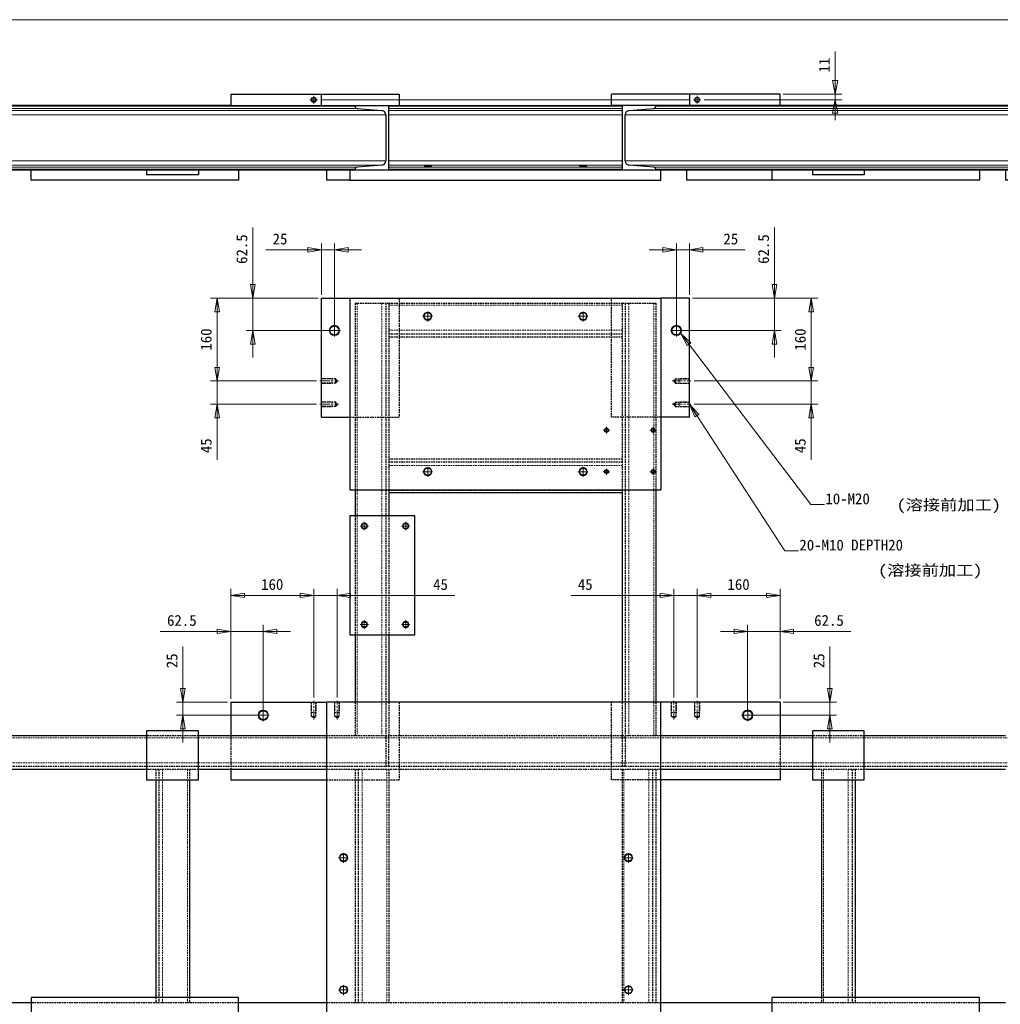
# Model space of a CAD drawing. Header units: millimetres. Extents: x -46 to 5058, y -79 to 3597.
# Tile 4 of 13: x 1448 to 3341, y 1604 to 3504. Entities that reach past the tile are written whole.
import ezdxf

# ---------------------------------------------------------------- set-up
doc = ezdxf.new("R2010")
doc.units = ezdxf.units.MM
doc.linetypes.add('CENTER2', pattern=[28.575, 19.05, -3.175, 3.175, -3.175])
doc.linetypes.add('HIDDEN2', pattern=[4.7625, 3.175, -1.5875])
doc.layers.get('0').update_dxf_attribs({"color": 157, "lineweight": 0})
doc.layers.add('2', color=176, linetype='Continuous', lineweight=0)
doc.styles.add('Default', font='txt')
doc.styles.add('JIS', font='txt')
doc.dimstyles.new('Default', dxfattribs={"dimtxt": 3.5, "dimasz": 4.375, "dimexe": 2.1, "dimexo": 1.05, "dimgap": 1.75, "dimtad": 1, "dimdsep": 46, "dimtxsty": 'Default', "dimblk": 'CLOSED', "dimcen": 0.09, "dimclrt": 13, "dimadec": 0, "dimazin": 0, "dimtfac": 0.4, "dimtdec": 3, "dimtmove": 0, "dimatfit": 3, "dimldrblk": 'CLOSED', "dimfxl": 10.01, "dimtolj": 1, "dimarcsym": 0})

# ---------------------------------------------------------------- blocks, each defined once
blk = doc.blocks.new('_Closed')
at = {"color": 0, "linetype": 'ByBlock', "lineweight": -2}
for p, q in [((-1, 0.166667), (0, 0)), ((-1, 0.166667), (-1, -0.166667)), ((0, 0), (-1, -0.166667)), ((0, 0), (-1, 0))]:
    blk.add_line(p, q, dxfattribs=at)
blk = doc.blocks.new('*D4')
at = {"color": 0, "linetype": 'Continuous', "lineweight": -2}
for p, q in [((2689.6, 3059.7), (2663.3, 3059.7)), ((2715.8, 2910.6), (2715.8, 3072.3)), ((2740.8, 3059.7), (2715.8, 3059.7)), ((2740.8, 2973.1), (2740.8, 3072.3)), ((2740.8, 3059.7), (2848.3, 3059.7)), ((2767.1, 3059.7), (2793.3, 3059.7))]:
    blk.add_line(p, q, dxfattribs=at)
at = {"layer": 'Defpoints', "color": 0}
for p in [(2715.8, 3059.7), (2740.8, 2966.8), (2715.8, 2904.3)]:
    blk.add_point(p, dxfattribs=at)
at = {"color": 0, "lineweight": -2, "xscale": 26.25, "yscale": 26.25, "zscale": 26.25}
blk.add_blockref('_Closed', (2715.8, 3059.7), dxfattribs=at)
at = {"color": 0, "lineweight": -2, "xscale": 26.25, "yscale": 26.25, "zscale": 26.25, "rotation": 180}
blk.add_blockref('_Closed', (2740.8, 3059.7), dxfattribs=at)
at = {"color": 13, "lineweight": 0, "insert": (2820.8, 3080.7), "char_height": 21, "attachment_point": 5, "style": 'Default'}
blk.add_mtext('\\A1;25', dxfattribs=at)
blk = doc.blocks.new('*D5')
at = {"color": 0, "linetype": 'Continuous', "lineweight": -2}
for p, q in [((2030.8, 3059.7), (1923.3, 3059.7)), ((2004.6, 3059.7), (1978.3, 3059.7)), ((2030.8, 2973.1), (2030.8, 3072.3)), ((2030.8, 3059.7), (2055.8, 3059.7)), ((2055.8, 2910.6), (2055.8, 3072.3)), ((2082.1, 3059.7), (2108.3, 3059.7))]:
    blk.add_line(p, q, dxfattribs=at)
at = {"layer": 'Defpoints', "color": 0}
for p in [(2055.8, 3059.7), (2030.8, 2966.8), (2055.8, 2904.3)]:
    blk.add_point(p, dxfattribs=at)
at = {"color": 0, "lineweight": -2, "xscale": 26.25, "yscale": 26.25, "zscale": 26.25}
blk.add_blockref('_Closed', (2030.8, 3059.7), dxfattribs=at)
at = {"color": 0, "lineweight": -2, "xscale": 26.25, "yscale": 26.25, "zscale": 26.25, "rotation": 180}
blk.add_blockref('_Closed', (2055.8, 3059.7), dxfattribs=at)
at = {"color": 13, "lineweight": 0, "insert": (1950.8, 3080.7), "char_height": 21, "attachment_point": 5, "style": 'Default'}
blk.add_mtext('\\A1;25', dxfattribs=at)
blk = doc.blocks.new('*D6')
at = {"color": 0, "linetype": 'Continuous', "lineweight": -2}
for p, q in [((2905.1, 2966.8), (2905.1, 3103.3)), ((2905.1, 2993), (2905.1, 3019.3)), ((2747.1, 2966.8), (2917.7, 2966.8)), ((2905.1, 2966.8), (2905.1, 2904.3)), ((2722.1, 2904.3), (2917.7, 2904.3)), ((2905.1, 2878), (2905.1, 2851.8))]:
    blk.add_line(p, q, dxfattribs=at)
at = {"layer": 'Defpoints', "color": 0}
for p in [(2740.8, 2966.8), (2715.8, 2904.3), (2905.1, 2904.3)]:
    blk.add_point(p, dxfattribs=at)
at = {"color": 0, "lineweight": -2, "xscale": 26.25, "yscale": 26.25, "zscale": 26.25}
for p, rotation in [((2905.1, 2966.8), 270), ((2905.1, 2904.3), 90)]:
    blk.add_blockref('_Closed', p, dxfattribs=dict(at, rotation=rotation))
at = {"color": 13, "lineweight": 0, "insert": (2884.1, 3061.3), "char_height": 21, "attachment_point": 5, "rotation": 90, "style": 'Default'}
blk.add_mtext('\\A1;62.5', dxfattribs=at)
blk = doc.blocks.new('*D7')
at = {"color": 0, "linetype": 'Continuous', "lineweight": -2}
for p, q in [((2747.1, 2966.8), (2988.5, 2966.8)), ((2975.9, 2940.5), (2975.9, 2833)), ((2750.1, 2806.8), (2988.5, 2806.8))]:
    blk.add_line(p, q, dxfattribs=at)
at = {"layer": 'Defpoints', "color": 0}
for p in [(2740.8, 2966.8), (2743.8, 2806.8), (2975.9, 2806.8)]:
    blk.add_point(p, dxfattribs=at)
at = {"color": 0, "lineweight": -2, "xscale": 26.25, "yscale": 26.25, "zscale": 26.25}
for p, rotation in [((2975.9, 2966.8), 90), ((2975.9, 2806.8), 270)]:
    blk.add_blockref('_Closed', p, dxfattribs=dict(at, rotation=rotation))
at = {"color": 13, "lineweight": 0, "insert": (2954.9, 2886.8), "char_height": 21, "attachment_point": 5, "rotation": 90, "style": 'Default'}
blk.add_mtext('\\A1;160', dxfattribs=at)
blk = doc.blocks.new('*D8')
at = {"color": 0, "linetype": 'Continuous', "lineweight": -2}
for p, q in [((2975.9, 2833), (2975.9, 2859.3)), ((2750.1, 2806.8), (2988.5, 2806.8)), ((2975.9, 2806.8), (2975.9, 2761.8)), ((2750.1, 2761.8), (2988.5, 2761.8)), ((2975.9, 2761.8), (2975.9, 2654.3)), ((2975.9, 2735.5), (2975.9, 2709.3))]:
    blk.add_line(p, q, dxfattribs=at)
at = {"layer": 'Defpoints', "color": 0}
for p in [(2743.8, 2806.8), (2743.8, 2761.8), (2975.9, 2761.8)]:
    blk.add_point(p, dxfattribs=at)
at = {"color": 0, "lineweight": -2, "xscale": 26.25, "yscale": 26.25, "zscale": 26.25}
for p, rotation in [((2975.9, 2806.8), 270.0000000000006), ((2975.9, 2761.8), 90.00000000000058)]:
    blk.add_blockref('_Closed', p, dxfattribs=dict(at, rotation=rotation))
at = {"color": 13, "lineweight": 0, "insert": (2954.9, 2681.8), "char_height": 21, "attachment_point": 5, "rotation": 90, "style": 'Default'}
blk.add_mtext('\\A1;45', dxfattribs=at)
blk = doc.blocks.new('*D9')
at = {"color": 0, "linetype": 'Continuous', "lineweight": -2}
for p, q in [((1898.2, 2966.8), (1898.2, 3103.3)), ((1898.2, 2993), (1898.2, 3019.3)), ((2024.5, 2966.8), (1885.6, 2966.8)), ((1898.2, 2904.3), (1898.2, 2966.8)), ((2049.5, 2904.3), (1885.6, 2904.3)), ((1898.2, 2878), (1898.2, 2851.8))]:
    blk.add_line(p, q, dxfattribs=at)
at = {"layer": 'Defpoints', "color": 0}
for p in [(1898.2, 2966.8), (2030.8, 2966.8), (2055.8, 2904.3)]:
    blk.add_point(p, dxfattribs=at)
at = {"color": 0, "lineweight": -2, "xscale": 26.25, "yscale": 26.25, "zscale": 26.25}
for p, rotation in [((1898.2, 2966.8), 270), ((1898.2, 2904.3), 90)]:
    blk.add_blockref('_Closed', p, dxfattribs=dict(at, rotation=rotation))
at = {"color": 13, "lineweight": 0, "insert": (1877.2, 3061.3), "char_height": 21, "attachment_point": 5, "rotation": 90, "style": 'Default'}
blk.add_mtext('\\A1;62.5', dxfattribs=at)
blk = doc.blocks.new('*D10')
at = {"color": 0, "linetype": 'Continuous', "lineweight": -2}
for p, q in [((2024.5, 2966.8), (1816.8, 2966.8)), ((1829.4, 2940.5), (1829.4, 2833)), ((2021.5, 2806.8), (1816.8, 2806.8))]:
    blk.add_line(p, q, dxfattribs=at)
at = {"layer": 'Defpoints', "color": 0}
for p in [(2030.8, 2966.8), (1829.4, 2806.8), (2027.8, 2806.8)]:
    blk.add_point(p, dxfattribs=at)
at = {"color": 0, "lineweight": -2, "xscale": 26.25, "yscale": 26.25, "zscale": 26.25}
for p, rotation in [((1829.4, 2966.8), 90), ((1829.4, 2806.8), 270)]:
    blk.add_blockref('_Closed', p, dxfattribs=dict(at, rotation=rotation))
at = {"color": 13, "lineweight": 0, "insert": (1808.4, 2886.8), "char_height": 21, "attachment_point": 5, "rotation": 90, "style": 'Default'}
blk.add_mtext('\\A1;160', dxfattribs=at)
blk = doc.blocks.new('*D11')
at = {"color": 0, "linetype": 'Continuous', "lineweight": -2}
for p, q in [((1829.4, 2833), (1829.4, 2859.3)), ((2021.5, 2806.8), (1816.8, 2806.8)), ((1829.4, 2806.8), (1829.4, 2761.8)), ((2021.5, 2761.8), (1816.8, 2761.8)), ((1829.4, 2761.8), (1829.4, 2654.3)), ((1829.4, 2735.5), (1829.4, 2709.3))]:
    blk.add_line(p, q, dxfattribs=at)
at = {"layer": 'Defpoints', "color": 0}
for p in [(2027.8, 2806.8), (1829.4, 2761.8), (2027.8, 2761.8)]:
    blk.add_point(p, dxfattribs=at)
at = {"color": 0, "lineweight": -2, "xscale": 26.25, "yscale": 26.25, "zscale": 26.25}
for p, rotation in [((1829.4, 2806.8), 269.9999999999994), ((1829.4, 2761.8), 89.99999999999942)]:
    blk.add_blockref('_Closed', p, dxfattribs=dict(at, rotation=rotation))
at = {"color": 13, "lineweight": 0, "insert": (1808.4, 2681.8), "char_height": 21, "attachment_point": 5, "rotation": 90, "style": 'Default'}
blk.add_mtext('\\A1;45', dxfattribs=at)
blk = doc.blocks.new('*D12')
at = {"color": 0, "linetype": 'Continuous', "lineweight": -2}
for p, q in [((2827.1, 2323.6), (2800.8, 2323.6)), ((2853.3, 2168.1), (2853.3, 2336.2)), ((2915.8, 2323.6), (2853.3, 2323.6)), ((2915.8, 2193.1), (2915.8, 2336.2)), ((2915.8, 2323.6), (3052.3, 2323.6)), ((2942.1, 2323.6), (2968.3, 2323.6))]:
    blk.add_line(p, q, dxfattribs=at)
at = {"layer": 'Defpoints', "color": 0}
for p in [(2853.3, 2323.6), (2915.8, 2186.8), (2853.3, 2161.8)]:
    blk.add_point(p, dxfattribs=at)
at = {"color": 0, "lineweight": -2, "xscale": 26.25, "yscale": 26.25, "zscale": 26.25}
blk.add_blockref('_Closed', (2853.3, 2323.6), dxfattribs=at)
at = {"color": 0, "lineweight": -2, "xscale": 26.25, "yscale": 26.25, "zscale": 26.25, "rotation": 180}
blk.add_blockref('_Closed', (2915.8, 2323.6), dxfattribs=at)
at = {"color": 13, "lineweight": 0, "insert": (3010.3, 2344.6), "char_height": 21, "attachment_point": 5, "style": 'Default'}
blk.add_mtext('\\A1;62.5', dxfattribs=at)
blk = doc.blocks.new('*D13')
at = {"color": 0, "linetype": 'Continuous', "lineweight": -2}
for p, q in [((2755.8, 2196.1), (2755.8, 2405.6)), ((2915.8, 2193.1), (2915.8, 2405.6)), ((2889.6, 2393), (2782.1, 2393))]:
    blk.add_line(p, q, dxfattribs=at)
at = {"layer": 'Defpoints', "color": 0}
for p in [(2755.8, 2393), (2755.8, 2189.8), (2915.8, 2186.8)]:
    blk.add_point(p, dxfattribs=at)
at = {"color": 0, "lineweight": -2, "xscale": 26.25, "yscale": 26.25, "zscale": 26.25, "rotation": 180}
blk.add_blockref('_Closed', (2755.8, 2393), dxfattribs=at)
at = {"color": 0, "lineweight": -2, "xscale": 26.25, "yscale": 26.25, "zscale": 26.25}
blk.add_blockref('_Closed', (2915.8, 2393), dxfattribs=at)
at = {"color": 13, "lineweight": 0, "insert": (2835.8, 2414), "char_height": 21, "attachment_point": 5, "style": 'Default'}
blk.add_mtext('\\A1;160', dxfattribs=at)
blk = doc.blocks.new('*D14')
at = {"color": 0, "linetype": 'Continuous', "lineweight": -2}
for p, q in [((2710.8, 2196.1), (2710.8, 2405.6)), ((2755.8, 2196.1), (2755.8, 2405.6)), ((2710.8, 2393), (2512.4, 2393)), ((2684.6, 2393), (2658.3, 2393)), ((2755.8, 2393), (2710.8, 2393)), ((2782.1, 2393), (2808.3, 2393))]:
    blk.add_line(p, q, dxfattribs=at)
at = {"layer": 'Defpoints', "color": 0}
for p in [(2710.8, 2393), (2710.8, 2189.8), (2755.8, 2189.8)]:
    blk.add_point(p, dxfattribs=at)
at = {"color": 0, "lineweight": -2, "xscale": 26.25, "yscale": 26.25, "zscale": 26.25}
blk.add_blockref('_Closed', (2710.8, 2393), dxfattribs=at)
at = {"color": 0, "lineweight": -2, "xscale": 26.25, "yscale": 26.25, "zscale": 26.25, "rotation": 180}
blk.add_blockref('_Closed', (2755.8, 2393), dxfattribs=at)
at = {"color": 13, "lineweight": 0, "insert": (2539.9, 2414), "char_height": 21, "attachment_point": 5, "style": 'Default'}
blk.add_mtext('\\A1;45', dxfattribs=at)
blk = doc.blocks.new('*D15')
at = {"color": 0, "linetype": 'Continuous', "lineweight": -2}
for p, q in [((2015.8, 2196.1), (2015.8, 2405.6)), ((2060.8, 2196.1), (2060.8, 2405.6)), ((1989.6, 2393), (1963.3, 2393)), ((2015.8, 2393), (2060.8, 2393)), ((2060.8, 2393), (2288, 2393)), ((2087.1, 2393), (2113.3, 2393))]:
    blk.add_line(p, q, dxfattribs=at)
at = {"layer": 'Defpoints', "color": 0}
for p in [(2060.8, 2393), (2015.8, 2189.8), (2060.8, 2189.8)]:
    blk.add_point(p, dxfattribs=at)
at = {"color": 0, "lineweight": -2, "xscale": 26.25, "yscale": 26.25, "zscale": 26.25}
blk.add_blockref('_Closed', (2015.8, 2393), dxfattribs=at)
at = {"color": 0, "lineweight": -2, "xscale": 26.25, "yscale": 26.25, "zscale": 26.25, "rotation": 180}
blk.add_blockref('_Closed', (2060.8, 2393), dxfattribs=at)
at = {"color": 13, "lineweight": 0, "insert": (2260.5, 2414), "char_height": 21, "attachment_point": 5, "style": 'Default'}
blk.add_mtext('\\A1;45', dxfattribs=at)
blk = doc.blocks.new('*D16')
at = {"color": 0, "linetype": 'Continuous', "lineweight": -2}
for p, q in [((1855.8, 2193.1), (1855.8, 2405.6)), ((2015.8, 2196.1), (2015.8, 2405.6)), ((1989.6, 2393), (1882.1, 2393))]:
    blk.add_line(p, q, dxfattribs=at)
at = {"layer": 'Defpoints', "color": 0}
for p in [(1855.8, 2393), (1855.8, 2186.8), (2015.8, 2189.8)]:
    blk.add_point(p, dxfattribs=at)
at = {"color": 0, "lineweight": -2, "xscale": 26.25, "yscale": 26.25, "zscale": 26.25, "rotation": 180}
blk.add_blockref('_Closed', (1855.8, 2393), dxfattribs=at)
at = {"color": 0, "lineweight": -2, "xscale": 26.25, "yscale": 26.25, "zscale": 26.25}
blk.add_blockref('_Closed', (2015.8, 2393), dxfattribs=at)
at = {"color": 13, "lineweight": 0, "insert": (1935.8, 2414), "char_height": 21, "attachment_point": 5, "style": 'Default'}
blk.add_mtext('\\A1;160', dxfattribs=at)
blk = doc.blocks.new('*D17')
at = {"color": 0, "linetype": 'Continuous', "lineweight": -2}
for p, q in [((1855.8, 2323.6), (1719.3, 2323.6)), ((1829.6, 2323.6), (1803.3, 2323.6)), ((1855.8, 2193.1), (1855.8, 2336.2)), ((1855.8, 2323.6), (1918.3, 2323.6)), ((1918.3, 2168.1), (1918.3, 2336.2)), ((1944.6, 2323.6), (1970.8, 2323.6))]:
    blk.add_line(p, q, dxfattribs=at)
at = {"layer": 'Defpoints', "color": 0}
for p in [(1918.3, 2323.6), (1855.8, 2186.8), (1918.3, 2161.8)]:
    blk.add_point(p, dxfattribs=at)
at = {"color": 0, "lineweight": -2, "xscale": 26.25, "yscale": 26.25, "zscale": 26.25}
blk.add_blockref('_Closed', (1855.8, 2323.6), dxfattribs=at)
at = {"color": 0, "lineweight": -2, "xscale": 26.25, "yscale": 26.25, "zscale": 26.25, "rotation": 180}
blk.add_blockref('_Closed', (1918.3, 2323.6), dxfattribs=at)
at = {"color": 13, "lineweight": 0, "insert": (1761.3, 2344.6), "char_height": 21, "attachment_point": 5, "style": 'Default'}
blk.add_mtext('\\A1;62.5', dxfattribs=at)
blk = doc.blocks.new('*D18')
at = {"color": 0, "linetype": 'Continuous', "lineweight": -2}
for p, q in [((3012, 2186.8), (3012, 2294.3)), ((3012, 2213), (3012, 2239.3)), ((2922.1, 2186.8), (3024.6, 2186.8)), ((3012, 2186.8), (3012, 2161.8)), ((2859.6, 2161.8), (3024.6, 2161.8)), ((3012, 2135.5), (3012, 2109.3))]:
    blk.add_line(p, q, dxfattribs=at)
at = {"layer": 'Defpoints', "color": 0}
for p in [(2915.8, 2186.8), (2853.3, 2161.8), (3012, 2161.8)]:
    blk.add_point(p, dxfattribs=at)
at = {"color": 0, "lineweight": -2, "xscale": 26.25, "yscale": 26.25, "zscale": 26.25}
for p, rotation in [((3012, 2186.8), 270), ((3012, 2161.8), 90)]:
    blk.add_blockref('_Closed', p, dxfattribs=dict(at, rotation=rotation))
at = {"color": 13, "lineweight": 0, "insert": (2991, 2266.8), "char_height": 21, "attachment_point": 5, "rotation": 90, "style": 'Default'}
blk.add_mtext('\\A1;25', dxfattribs=at)
blk = doc.blocks.new('*D19')
at = {"color": 0, "linetype": 'Continuous', "lineweight": -2}
for p, q in [((1763.4, 2186.8), (1763.4, 2294.3)), ((1763.4, 2213), (1763.4, 2239.3)), ((1849.5, 2186.8), (1750.8, 2186.8)), ((1763.4, 2186.8), (1763.4, 2161.8)), ((1912, 2161.8), (1750.8, 2161.8)), ((1763.4, 2135.5), (1763.4, 2109.3))]:
    blk.add_line(p, q, dxfattribs=at)
at = {"layer": 'Defpoints', "color": 0}
for p in [(1855.8, 2186.8), (1763.4, 2161.8), (1918.3, 2161.8)]:
    blk.add_point(p, dxfattribs=at)
at = {"color": 0, "lineweight": -2, "xscale": 26.25, "yscale": 26.25, "zscale": 26.25}
for p, rotation in [((1763.4, 2186.8), 270), ((1763.4, 2161.8), 90)]:
    blk.add_blockref('_Closed', p, dxfattribs=dict(at, rotation=rotation))
at = {"color": 13, "lineweight": 0, "insert": (1742.4, 2266.8), "char_height": 21, "attachment_point": 5, "rotation": 90, "style": 'Default'}
blk.add_mtext('\\A1;25', dxfattribs=at)
blk = doc.blocks.new('TITLE_BLOCK', base_point=(4980, 60))
at = {"layer": '2', "color": 176, "linetype": 'Continuous', "lineweight": 0, "true_color": 0x000080, "style": 'JIS', "width": 1.22}
for p in [(3140.7, 2557.1), (3104.9, 2431)]:
    blk.add_text('(溶接前加工)', height=21, dxfattribs=at).set_placement(p)
blk = doc.blocks.new('FORMAT')
at = {"color": 157, "linetype": 'Continuous', "lineweight": 0, "true_color": 0x44607b}
blk.add_line((4980, 3504), (150, 3504), dxfattribs=at)
at = {"color": 190, "linetype": 'Continuous', "lineweight": 0, "true_color": 0x801eff}
blk.add_blockref('TITLE_BLOCK', (4980, 60), dxfattribs=at)
blk = doc.blocks.new('.TD_DIMENSION_4', base_point=(2029.4, 3270.8))
at = {"color": 190, "linetype": 'Continuous', "true_color": 0x801eff}
for p, q in [((3022.2, 3360.5), (3022.2, 3442.9)), ((2742.3, 3349.5), (2029.4, 3349.5)), ((3034.8, 3349.5), (2769.4, 3349.5)), ((3034.8, 3360.5), (2922.1, 3360.5)), ((3022.2, 3349.5), (3022.2, 3360.5)), ((3022.2, 3310.2), (3022.2, 3349.5))]:
    blk.add_line(p, q, dxfattribs=at)
at = {"color": 23, "linetype": 'Continuous', "true_color": 0xc98a8a}
for points in [[(3017.1, 3386.8), (3022.2, 3360.5), (3027.2, 3386.8), (3017.1, 3386.8)], [(3017.1, 3323.3), (3022.2, 3349.5), (3027.2, 3323.3), (3017.1, 3323.3)]]:
    blk.add_lwpolyline(points, dxfattribs=at)
at = {"color": 23, "linetype": 'Continuous', "true_color": 0xc98a8a, "style": 'Default'}
blk.add_text('11', height=21, rotation=90, dxfattribs=at).set_placement((3011.7, 3402))
blk = doc.blocks.new('e', base_point=(2580.2, 2992.8))
at = {"color": 157, "linetype": 'Continuous', "lineweight": 30, "true_color": 0x44607b}
for p, q in [((995.8, 3338.5), (995.8, 3360.5)), ((995.8, 3360.5), (1145.8, 3360.5)), ((1145.8, 3360.5), (1145.8, 3338.5)), ((1855.8, 3360.5), (1855.8, 3338.5)), ((1855.8, 3360.5), (2030.8, 3360.5)), ((2030.8, 3338.5), (2030.8, 3360.5)), ((2030.8, 3360.5), (2180.8, 3360.5)), ((2180.8, 3360.5), (2180.8, 3338.5)), ((2590.8, 3338.5), (2590.8, 3360.5)), ((2740.8, 3360.5), (2590.8, 3360.5)), ((2915.8, 3360.5), (2740.8, 3360.5)), ((2740.8, 3360.5), (2740.8, 3338.5)), ((2915.8, 3338.5), (2915.8, 3360.5)), ((3625.8, 3338.5), (3625.8, 3360.5)), ((3775.8, 3360.5), (3625.8, 3360.5)), ((3775.8, 3360.5), (3775.8, 3338.5)), ((995.8, 3338.5), (1145.8, 3338.5)), ((1060.8, 3338.5), (1060.8, 3336.8)), ((1060.8, 3336.8), (1060.8, 3332.8)), ((1060.8, 3332.8), (1060.8, 3328.6)), ((1060.8, 3328.6), (1060.8, 3320.6)), ((1855.8, 3338.5), (1145.8, 3338.5)), ((1855.8, 3338.5), (2030.8, 3338.5)), ((2030.8, 3338.5), (2180.8, 3338.5)), ((2095.8, 3338.5), (2095.8, 3336.8)), ((2099.5, 3332.8), (2147.5, 3328.6)), ((2160.8, 3213.5), (2160.8, 3338.5)), ((2180.8, 3338.5), (2590.8, 3338.5)), ((2740.8, 3338.5), (2590.8, 3338.5)), ((2610.8, 3338.5), (2610.8, 3213.5)), ((2624.1, 3328.6), (2672.2, 3332.8)), ((2675.8, 3336.8), (2675.8, 3338.5)), ((2915.8, 3338.5), (2740.8, 3338.5)), ((3625.8, 3338.5), (2915.8, 3338.5)), ((3775.8, 3338.5), (3625.8, 3338.5)), ((3710.8, 3338.5), (3710.8, 3336.8)), ((3710.8, 3336.8), (3710.8, 3332.8)), ((3710.8, 3332.8), (3710.8, 3328.6)), ((3710.8, 3328.6), (3710.8, 3320.6)), ((1060.8, 3320.6), (1060.8, 3231.4)), ((2154.8, 3320.6), (2154.8, 3231.4)), ((2616.8, 3231.4), (2616.8, 3320.6)), ((3710.8, 3320.6), (3710.8, 3231.4)), ((1060.8, 3231.4), (1060.8, 3223.5)), ((3710.8, 3231.4), (3710.8, 3223.5)), ((1050.8, 3194.5), (1050.8, 3213.5)), ((1050.8, 3213.5), (1420.8, 3213.5)), ((1060.8, 3223.5), (1060.8, 3219.3)), ((1060.8, 3219.3), (1060.8, 3215.3)), ((1060.8, 3215.3), (1060.8, 3213.5)), ((1693.3, 3213.5), (1420.8, 3213.5)), ((1420.8, 3194.5), (1420.8, 3213.5)), ((1470.8, 3194.5), (1470.8, 3213.5)), ((1793.3, 3213.5), (1693.3, 3213.5)), ((1693.3, 3213.5), (1693.3, 3204.5)), ((1793.3, 3213.5), (1793.3, 3204.5)), ((2040.8, 3213.5), (1793.3, 3213.5)), ((1870.8, 3213.5), (1870.8, 3194.5)), ((2040.8, 3194.5), (2040.8, 3213.5)), ((2085.8, 3213.5), (2040.8, 3213.5)), ((2685.8, 3213.5), (2085.8, 3213.5)), ((2085.8, 3213.5), (2085.8, 3194.5)), ((2095.8, 3215.3), (2095.8, 3213.5)), ((2147.5, 3223.5), (2099.5, 3219.3)), ((2672.2, 3219.3), (2624.1, 3223.5)), ((2675.8, 3213.5), (2675.8, 3215.3)), ((2978.3, 3213.5), (2685.8, 3213.5)), ((2685.8, 3194.5), (2685.8, 3213.5)), ((2735.8, 3194.5), (2735.8, 3213.5)), ((2900.8, 3194.5), (2900.8, 3213.5)), ((3078.3, 3213.5), (2978.3, 3213.5)), ((2978.3, 3213.5), (2978.3, 3204.5)), ((3078.3, 3213.5), (3078.3, 3204.5)), ((3350.8, 3213.5), (3078.3, 3213.5)), ((3300.8, 3213.5), (3300.8, 3194.5)), ((3350.8, 3213.5), (3350.8, 3194.5)), ((3720.8, 3213.5), (3350.8, 3213.5)), ((3710.8, 3223.5), (3710.8, 3219.3)), ((3710.8, 3219.3), (3710.8, 3215.3)), ((3710.8, 3215.3), (3710.8, 3213.5)), ((3720.8, 3213.5), (3720.8, 3194.5)), ((1050.8, 3194.5), (1420.8, 3194.5)), ((1870.8, 3194.5), (1470.8, 3194.5)), ((1793.3, 3204.5), (1693.3, 3204.5)), ((2085.8, 3194.5), (2040.8, 3194.5)), ((2085.8, 3194.5), (2685.8, 3194.5)), ((2900.8, 3194.5), (2735.8, 3194.5)), ((3300.8, 3194.5), (2900.8, 3194.5)), ((3078.3, 3204.5), (2978.3, 3204.5)), ((3720.8, 3194.5), (3350.8, 3194.5))]:
    blk.add_line(p, q, dxfattribs=at)
at = {"color": 190, "linetype": 'CENTER2', "lineweight": 0, "true_color": 0x801eff}
for p, q in [((2008.6, 3349.5), (2023.1, 3349.5)), ((2015.8, 3342.3), (2015.8, 3356.8)), ((2748.6, 3349.5), (2763.1, 3349.5)), ((2755.8, 3342.3), (2755.8, 3356.8))]:
    blk.add_line(p, q, dxfattribs=at)
at = {"color": 52, "linetype": 'Continuous', "lineweight": 0, "true_color": 0xdcdc00}
for p, q in [((2095.8, 3336.8), (1060.8, 3336.8)), ((2099.5, 3332.8), (1060.8, 3332.8)), ((2147.5, 3328.6), (1060.8, 3328.6)), ((2160.8, 3336.8), (2610.8, 3336.8)), ((2160.8, 3332.8), (2610.8, 3332.8)), ((2160.8, 3328.6), (2610.8, 3328.6)), ((3710.8, 3328.6), (2624.1, 3328.6)), ((3710.8, 3332.8), (2672.2, 3332.8)), ((3710.8, 3336.8), (2675.8, 3336.8)), ((2154.8, 3320.6), (1060.8, 3320.6)), ((2160.8, 3320.6), (2610.8, 3320.6)), ((3710.8, 3320.6), (2616.8, 3320.6)), ((2154.8, 3231.4), (1060.8, 3231.4)), ((2160.8, 3231.4), (2610.8, 3231.4)), ((3710.8, 3231.4), (2616.8, 3231.4)), ((2147.5, 3223.5), (1060.8, 3223.5)), ((2099.5, 3219.3), (1060.8, 3219.3)), ((2095.8, 3215.3), (1060.8, 3215.3)), ((2160.8, 3223.5), (2610.8, 3223.5)), ((2160.8, 3219.3), (2610.8, 3219.3)), ((2160.8, 3215.3), (2610.8, 3215.3)), ((3710.8, 3223.5), (2624.1, 3223.5)), ((3710.8, 3219.3), (2672.2, 3219.3)), ((3710.8, 3215.3), (2675.8, 3215.3))]:
    blk.add_line(p, q, dxfattribs=at)
for centre in [(2015.8, 3349.5), (2755.8, 3349.5)]:
    blk.add_circle(centre, 5, dxfattribs=at)
at = {"color": 157, "linetype": 'Continuous', "lineweight": 30, "true_color": 0x44607b}
for centre in [(2015.8, 3349.5), (2755.8, 3349.5)]:
    blk.add_circle(centre, 4.25, dxfattribs=at)
for centre, radius, start, end in [((2099.8, 3336.8), 4, 180, 265), ((2146.8, 3320.6), 8, 0, 85), ((2624.8, 3320.6), 8, 95, 180), ((2671.8, 3336.8), 4, 275, 360), ((2146.8, 3231.4), 8, 275, 360), ((2624.8, 3231.4), 8, 180, 265), ((2099.8, 3215.3), 4, 95, 180), ((2671.8, 3215.3), 4, 360, 85)]:
    blk.add_arc(centre, radius, start, end, dxfattribs=at)
at = {"color": 157, "linetype": 'Continuous', "lineweight": 30, "true_color": 0x44607b, "extrusion": (0, 0, -1)}
for centre in [(2235.8, 3221.1), (2535.8, 3221.1)]:
    blk.add_ellipse(centre, major_axis=(-7, 0), ratio=0.087489, dxfattribs=at)
at = {"color": 190, "linetype": 'Continuous', "lineweight": 0, "true_color": 0x801eff}
blk.add_blockref('.TD_DIMENSION_4', (2029.4, 3270.8), dxfattribs=at)
blk = doc.blocks.new('a', base_point=(940.226, 921.648))
at = {"color": 157, "linetype": 'Continuous', "lineweight": 30, "true_color": 0x44607b}
for p, q in [((2030.841, 2736.764), (2030.841, 2966.764)), ((2030.841, 2966.764), (2085.841, 2966.764)), ((2085.841, 2966.764), (2685.841, 2966.764)), ((2085.841, 2966.764), (2085.841, 2596.764)), ((2740.841, 2966.764), (2685.841, 2966.764)), ((2685.841, 2966.764), (2685.841, 2596.764)), ((2740.841, 2736.764), (2740.841, 2966.764)), ((2030.841, 2736.764), (2085.841, 2736.764)), ((2740.841, 2736.764), (2685.841, 2736.764)), ((2085.841, 2596.764), (2685.841, 2596.764)), ((2095.841, 2596.764), (2095.841, 2546.764)), ((2160.841, 2596.764), (2160.841, 2546.764)), ((2160.841, 2591.764), (2610.841, 2591.764)), ((2610.841, 2596.764), (2610.841, 2186.764)), ((2675.841, 2596.764), (2675.841, 2186.764)), ((2085.841, 2546.764), (2085.841, 2316.764)), ((2210.841, 2546.764), (2085.841, 2546.764)), ((2210.841, 2316.764), (2210.841, 2546.764)), ((2085.841, 2316.764), (2210.841, 2316.764)), ((2095.841, 2316.764), (2095.841, 2186.764)), ((2160.841, 2316.764), (2160.841, 2186.764)), ((1855.841, 2186.764), (1855.841, 2121.764)), ((1855.841, 2186.764), (2040.841, 2186.764)), ((2040.841, 1016.764), (2040.841, 2186.764)), ((2685.841, 2186.764), (2040.841, 2186.764)), ((2915.841, 2186.764), (2685.841, 2186.764)), ((2685.841, 1016.764), (2685.841, 2186.764)), ((2915.841, 2186.764), (2915.841, 2121.764)), ((1793.341, 2131.764), (1693.341, 2131.764)), ((1693.341, 2131.764), (1693.341, 2036.764)), ((1793.341, 2036.764), (1793.341, 2131.764)), ((3078.341, 2131.764), (2978.341, 2131.764)), ((2978.341, 2131.764), (2978.341, 2036.764)), ((3078.341, 2036.764), (3078.341, 2131.764)), ((1693.341, 2121.764), (1420.841, 2121.764)), ((2040.841, 2121.764), (1793.341, 2121.764)), ((2978.341, 2121.764), (2685.841, 2121.764)), ((3350.841, 2121.764), (3078.341, 2121.764)), ((1693.341, 2056.764), (1420.841, 2056.764)), ((2040.841, 2056.764), (1793.341, 2056.764)), ((1855.841, 2056.764), (1855.841, 2036.764)), ((2978.341, 2056.764), (2685.841, 2056.764)), ((2915.841, 2056.764), (2915.841, 2036.764)), ((3350.841, 2056.764), (3078.341, 2056.764)), ((1693.341, 2036.764), (1793.341, 2036.764)), ((1710.841, 2036.764), (1710.841, 1616.764)), ((1775.841, 2036.764), (1775.841, 1616.764)), ((1855.841, 2036.764), (2040.841, 2036.764)), ((2915.841, 2036.764), (2685.841, 2036.764)), ((2978.341, 2036.764), (3078.341, 2036.764)), ((2995.841, 2036.764), (2995.841, 1616.764)), ((3060.841, 2036.764), (3060.841, 1616.764)), ((1870.841, 1616.764), (1470.841, 1616.764)), ((1470.841, 1016.764), (1470.841, 1616.764)), ((1870.841, 1016.764), (1870.841, 1616.764)), ((3300.841, 1616.764), (2900.841, 1616.764)), ((2900.841, 1231.764), (2900.841, 1616.764)), ((3300.841, 1016.764), (3300.841, 1616.764)), ((1470.841, 1606.764), (1420.841, 1606.764)), ((2040.841, 1606.764), (1870.841, 1606.764)), ((2900.841, 1606.764), (2685.841, 1606.764)), ((3350.841, 1606.764), (3300.841, 1606.764))]:
    blk.add_line(p, q, dxfattribs=at)
at = {"color": 72, "linetype": 'HIDDEN2', "lineweight": 30, "true_color": 0x60bf00}
for p, q in [((2180.841, 2966.764), (2180.841, 2736.764)), ((2590.841, 2736.764), (2590.841, 2966.764)), ((2095.841, 2956.764), (2160.841, 2956.764)), ((2095.841, 2956.764), (2095.841, 2596.764)), ((2154.841, 2956.764), (2154.841, 2121.764)), ((2160.841, 2956.764), (2610.841, 2956.764)), ((2160.841, 2956.764), (2160.841, 2596.764)), ((2610.841, 2956.764), (2675.841, 2956.764)), ((2610.841, 2956.764), (2610.841, 2596.764)), ((2616.841, 2956.764), (2616.841, 2121.764)), ((2675.841, 2956.764), (2675.841, 2596.764)), ((2160.841, 2897.764), (2610.841, 2897.764)), ((2160.841, 2891.764), (2610.841, 2891.764)), ((2058.441, 2811.014), (2030.841, 2811.014)), ((2058.441, 2802.514), (2030.841, 2802.514)), ((2060.895, 2806.764), (2058.441, 2811.014)), ((2058.441, 2802.514), (2058.441, 2811.014)), ((2060.895, 2806.764), (2058.441, 2802.514)), ((2710.788, 2806.764), (2713.241, 2811.014)), ((2710.788, 2806.764), (2713.241, 2802.514)), ((2713.241, 2811.014), (2740.841, 2811.014)), ((2713.241, 2811.014), (2713.241, 2802.514)), ((2713.241, 2802.514), (2740.841, 2802.514)), ((2058.441, 2766.014), (2030.841, 2766.014)), ((2058.441, 2757.514), (2030.841, 2757.514)), ((2060.895, 2761.764), (2058.441, 2766.014)), ((2058.441, 2757.514), (2058.441, 2766.014)), ((2060.895, 2761.764), (2058.441, 2757.514)), ((2710.788, 2761.764), (2713.241, 2766.014)), ((2710.788, 2761.764), (2713.241, 2757.514)), ((2713.241, 2766.014), (2740.841, 2766.014)), ((2713.241, 2766.014), (2713.241, 2757.514)), ((2713.241, 2757.514), (2740.841, 2757.514)), ((2085.841, 2736.764), (2180.841, 2736.764)), ((2685.841, 2736.764), (2590.841, 2736.764)), ((2160.841, 2656.764), (2610.841, 2656.764)), ((2160.841, 2650.764), (2610.841, 2650.764)), ((2095.841, 2546.764), (2095.841, 2316.764)), ((2160.841, 2546.764), (2160.841, 2316.764)), ((2011.591, 2159.164), (2011.591, 2186.764)), ((2020.091, 2159.164), (2020.091, 2186.764)), ((2056.591, 2159.164), (2056.591, 2186.764)), ((2065.091, 2159.164), (2065.091, 2186.764)), ((2095.841, 2186.764), (2095.841, 2121.764)), ((2160.841, 2186.764), (2160.841, 2121.764)), ((2180.841, 2186.764), (2180.841, 2036.764)), ((2590.841, 2036.764), (2590.841, 2186.764)), ((2610.841, 2186.764), (2610.841, 2121.764)), ((2675.841, 2186.764), (2675.841, 2121.764)), ((2706.591, 2159.164), (2706.591, 2186.764)), ((2715.091, 2159.164), (2715.091, 2186.764)), ((2751.591, 2159.164), (2751.591, 2186.764)), ((2760.091, 2159.164), (2760.091, 2186.764)), ((2011.591, 2159.164), (2020.091, 2159.164)), ((2015.841, 2156.71), (2011.591, 2159.164)), ((2015.841, 2156.71), (2020.091, 2159.164)), ((2056.591, 2159.164), (2065.091, 2159.164)), ((2060.841, 2156.71), (2056.591, 2159.164)), ((2060.841, 2156.71), (2065.091, 2159.164)), ((2710.841, 2156.71), (2706.591, 2159.164)), ((2706.591, 2159.164), (2715.091, 2159.164)), ((2710.841, 2156.71), (2715.091, 2159.164)), ((2755.841, 2156.71), (2751.591, 2159.164)), ((2751.591, 2159.164), (2760.091, 2159.164)), ((2755.841, 2156.71), (2760.091, 2159.164)), ((1793.341, 2121.764), (1693.341, 2121.764)), ((1855.841, 2121.764), (1855.841, 2056.764)), ((2685.841, 2121.764), (2040.841, 2121.764)), ((2154.841, 2121.764), (2154.841, 2118.112)), ((2154.841, 2118.112), (2154.841, 2070.066)), ((2160.841, 2118.112), (2160.841, 2121.764)), ((2160.841, 2070.066), (2160.841, 2118.112)), ((2610.841, 2121.764), (2610.841, 2118.112)), ((2610.841, 2118.112), (2610.841, 2070.066)), ((2616.841, 2118.112), (2616.841, 2121.764)), ((2616.841, 2118.112), (2616.841, 2070.066)), ((2915.841, 2121.764), (2915.841, 2056.764)), ((3078.341, 2121.764), (2978.341, 2121.764)), ((3710.841, 2062.764), (1060.841, 2062.764)), ((1793.341, 2056.764), (1693.341, 2056.764)), ((1710.841, 2056.764), (1710.841, 2036.764)), ((1716.841, 2056.764), (1716.841, 1606.764)), ((1775.841, 2056.764), (1775.841, 2036.764)), ((2685.841, 2056.764), (2040.841, 2056.764)), ((2095.841, 2056.764), (2095.841, 1606.764)), ((2101.841, 2056.764), (2101.841, 1606.764)), ((2154.841, 2070.066), (2154.841, 2062.764)), ((2160.841, 2062.764), (2160.841, 2070.066)), ((2160.841, 2056.764), (2160.841, 1606.764)), ((2610.841, 2070.066), (2610.841, 2062.764)), ((2610.841, 2056.764), (2610.841, 1606.764)), ((2616.841, 2062.764), (2616.841, 2070.066)), ((2669.841, 2056.764), (2669.841, 1606.764)), ((2675.841, 2056.764), (2675.841, 1606.764)), ((3078.341, 2056.764), (2978.341, 2056.764)), ((2995.841, 2056.764), (2995.841, 2036.764)), ((3054.841, 2056.764), (3054.841, 1606.764)), ((3060.841, 2056.764), (3060.841, 2036.764)), ((2040.841, 2036.764), (2180.841, 2036.764)), ((2685.841, 2036.764), (2590.841, 2036.764)), ((1710.841, 1616.764), (1710.841, 1606.764)), ((1775.841, 1616.764), (1775.841, 1606.764)), ((2995.841, 1616.764), (2995.841, 1606.764)), ((3060.841, 1616.764), (3060.841, 1606.764)), ((1870.841, 1606.764), (1470.841, 1606.764)), ((2685.841, 1606.764), (2040.841, 1606.764)), ((3300.841, 1606.764), (2900.841, 1606.764))]:
    blk.add_line(p, q, dxfattribs=at)
at = {"color": 52, "linetype": 'HIDDEN2', "lineweight": 0, "true_color": 0xdcdc00}
for p, q in [((2099.493, 2956.764), (2099.493, 2121.764)), ((2147.539, 2956.764), (2147.539, 2121.764)), ((2160.841, 2953.112), (2610.841, 2953.112)), ((2624.144, 2956.764), (2624.144, 2121.764)), ((2672.19, 2956.764), (2672.19, 2714.858)), ((2160.841, 2905.066), (2610.841, 2905.066)), ((2030.841, 2811.764), (2050.841, 2811.764)), ((2030.841, 2801.764), (2050.841, 2801.764)), ((2050.841, 2801.764), (2050.841, 2811.764)), ((2740.841, 2811.764), (2720.841, 2811.764)), ((2720.841, 2811.764), (2720.841, 2801.764)), ((2740.841, 2801.764), (2720.841, 2801.764)), ((2030.841, 2766.764), (2050.841, 2766.764)), ((2030.841, 2756.764), (2050.841, 2756.764)), ((2050.841, 2756.764), (2050.841, 2766.764)), ((2740.841, 2766.764), (2720.841, 2766.764)), ((2720.841, 2766.764), (2720.841, 2756.764)), ((2740.841, 2756.764), (2720.841, 2756.764)), ((2672.19, 2708.67), (2672.19, 2634.858)), ((2160.841, 2643.461), (2610.841, 2643.461)), ((2672.19, 2628.67), (2672.19, 2121.764)), ((2160.841, 2595.415), (2610.841, 2595.415)), ((2010.841, 2186.764), (2010.841, 2166.764)), ((2020.841, 2186.764), (2020.841, 2166.764)), ((2055.841, 2186.764), (2055.841, 2166.764)), ((2065.841, 2186.764), (2065.841, 2166.764)), ((2705.841, 2186.764), (2705.841, 2166.764)), ((2715.841, 2186.764), (2715.841, 2166.764)), ((2750.841, 2186.764), (2750.841, 2166.764)), ((2760.841, 2186.764), (2760.841, 2166.764)), ((2010.841, 2166.764), (2020.841, 2166.764)), ((2055.841, 2166.764), (2065.841, 2166.764)), ((2705.841, 2166.764), (2715.841, 2166.764)), ((2750.841, 2166.764), (2760.841, 2166.764)), ((3710.841, 2118.112), (1060.841, 2118.112)), ((3710.841, 2070.066), (1060.841, 2070.066)), ((1724.144, 2056.764), (1724.144, 1606.764)), ((1772.19, 2056.764), (1772.19, 1606.764)), ((2109.144, 2056.764), (2109.144, 1606.764)), ((2157.19, 2056.764), (2157.19, 1606.764)), ((2614.493, 2056.764), (2614.493, 1606.764)), ((2662.539, 2056.764), (2662.539, 1606.764)), ((2999.493, 2056.764), (2999.493, 1606.764)), ((3047.539, 2056.764), (3047.539, 1606.764))]:
    blk.add_line(p, q, dxfattribs=at)
at = {"color": 190, "linetype": 'CENTER2', "lineweight": 0, "true_color": 0x801eff}
for p, q in [((2225.841, 2931.764), (2245.841, 2931.764)), ((2235.841, 2921.764), (2235.841, 2941.764)), ((2525.842, 2931.764), (2545.842, 2931.764)), ((2535.842, 2921.764), (2535.842, 2941.764)), ((2055.842, 2892.514), (2055.842, 2916.014)), ((2715.842, 2892.514), (2715.842, 2916.014)), ((2044.092, 2904.264), (2067.592, 2904.264)), ((2704.092, 2904.264), (2727.592, 2904.264)), ((2027.841, 2806.764), (2063.895, 2806.764)), ((2707.788, 2806.764), (2743.841, 2806.764)), ((2027.841, 2761.764), (2063.895, 2761.764)), ((2707.788, 2761.764), (2743.841, 2761.764)), ((2580.842, 2705.389), (2580.842, 2718.139)), ((2670.842, 2705.389), (2670.842, 2718.139)), ((2574.467, 2711.764), (2587.217, 2711.764)), ((2664.467, 2711.764), (2677.217, 2711.764)), ((2235.841, 2621.764), (2235.841, 2641.764)), ((2535.842, 2621.764), (2535.842, 2641.764)), ((2225.841, 2631.764), (2245.841, 2631.764)), ((2525.842, 2631.764), (2545.842, 2631.764)), ((2574.467, 2631.764), (2587.217, 2631.764)), ((2580.842, 2625.389), (2580.842, 2638.139)), ((2664.467, 2631.764), (2677.217, 2631.764)), ((2670.842, 2625.389), (2670.842, 2638.139)), ((2113.342, 2518.639), (2113.342, 2534.889)), ((2193.342, 2518.639), (2193.342, 2534.889)), ((2105.217, 2526.764), (2121.467, 2526.764)), ((2185.217, 2526.764), (2201.467, 2526.764)), ((2113.342, 2328.639), (2113.342, 2344.889)), ((2193.342, 2328.639), (2193.342, 2344.889)), ((2105.217, 2336.764), (2121.467, 2336.764)), ((2185.217, 2336.764), (2201.467, 2336.764)), ((2015.842, 2153.71), (2015.842, 2189.764)), ((2060.842, 2153.71), (2060.842, 2189.764)), ((2710.842, 2153.71), (2710.842, 2189.764)), ((2755.842, 2153.71), (2755.842, 2189.764)), ((1918.341, 2150.014), (1918.341, 2173.514)), ((2853.342, 2150.014), (2853.342, 2173.514)), ((1906.591, 2161.764), (1930.091, 2161.764)), ((2841.592, 2161.764), (2865.092, 2161.764)), ((2063.342, 1886.764), (2083.342, 1886.764)), ((2073.342, 1876.764), (2073.342, 1896.764)), ((2613.342, 1886.764), (2633.342, 1886.764)), ((2623.342, 1876.764), (2623.342, 1896.764)), ((2073.342, 1621.764), (2073.342, 1641.764)), ((2623.342, 1621.764), (2623.342, 1641.764)), ((2063.342, 1631.764), (2083.342, 1631.764)), ((2613.342, 1631.764), (2633.342, 1631.764))]:
    blk.add_line(p, q, dxfattribs=at)
at = {"color": 52, "linetype": 'Continuous', "lineweight": 0, "true_color": 0xdcdc00}
for p, q in [((2672.19, 2714.858), (2672.19, 2708.67)), ((2672.19, 2634.858), (2672.19, 2628.67))]:
    blk.add_line(p, q, dxfattribs=at)
for centre, radius in [((2235.841, 2931.764), 8), ((2535.841, 2931.764), 8), ((2055.841, 2904.264), 10), ((2715.841, 2904.264), 10), ((2580.841, 2711.764), 4), ((2670.841, 2711.764), 4), ((2235.841, 2631.764), 8), ((2535.841, 2631.764), 8), ((2580.841, 2631.764), 4), ((2670.841, 2631.764), 4), ((2113.341, 2526.764), 6), ((2193.341, 2526.764), 6), ((2113.341, 2336.764), 6), ((2193.341, 2336.764), 6), ((1918.341, 2161.764), 10), ((2853.341, 2161.764), 10), ((2073.341, 1886.764), 8), ((2623.341, 1886.764), 8), ((2073.341, 1631.764), 8), ((2623.341, 1631.764), 8)]:
    blk.add_circle(centre, radius, dxfattribs=at)
at = {"color": 157, "linetype": 'Continuous', "lineweight": 30, "true_color": 0x44607b}
for centre, radius in [((2235.841, 2931.764), 7), ((2535.841, 2931.764), 7), ((2055.841, 2904.264), 8.75), ((2715.841, 2904.264), 8.75), ((2580.841, 2711.764), 3.375), ((2670.841, 2711.764), 3.375), ((2235.841, 2631.764), 7), ((2535.841, 2631.764), 7), ((2580.841, 2631.764), 3.375), ((2670.841, 2631.764), 3.375), ((2113.341, 2526.764), 5.125), ((2193.341, 2526.764), 5.125), ((2113.341, 2336.764), 5.125), ((2193.341, 2336.764), 5.125), ((1918.341, 2161.764), 8.75), ((2853.341, 2161.764), 8.75), ((2073.341, 1886.764), 7), ((2623.341, 1886.764), 7), ((2073.341, 1631.764), 7), ((2623.341, 1631.764), 7)]:
    blk.add_circle(centre, radius, dxfattribs=at)
at = {"color": 72, "linetype": 'HIDDEN2', "lineweight": 30, "true_color": 0x60bf00}
for centre, radius in [((2235.841, 2931.764), 7), ((2535.841, 2931.764), 7), ((2235.841, 2631.764), 7), ((2535.841, 2631.764), 7), ((2580.841, 2631.764), 3.375), ((2623.341, 1886.764), 7), ((2623.341, 1631.764), 7)]:
    blk.add_circle(centre, radius, dxfattribs=at)
at = {"color": 23, "linetype": 'Continuous', "true_color": 0xc98a8a, "char_height": 21, "attachment_point": 7, "line_spacing_factor": 0.899982, "style": 'Default'}
for s, insert in [('10-M20', (3003.318, 2568.613)), ('20-M10 DEPTH20', (2953.114, 2479.298))]:
    blk.add_mtext(s, dxfattribs=dict(at, insert=insert))
at = {"color": 190, "linetype": 'Continuous', "lineweight": 0, "true_color": 0x801eff}
for base, p1, p2, angle, override, picture, middle, dimtype in [((1898.17, 2966.764), (2055.842, 2904.264), (2030.842, 2966.764), 90, {"dimtxt": 21, "dimasz": 26.25, "dimexe": 12.6, "dimexo": 6.3, "dimgap": 10.5, "dimpost": '', "dimtfac": 0.7, "dimtmove": 0}, '*D9', (1898.17, 3061.264), 160), ((2905.132, 2904.264), (2740.842, 2966.764), (2715.842, 2904.264), 90, {"dimtxt": 21, "dimasz": 26.25, "dimexe": 12.6, "dimexo": 6.3, "dimgap": 10.5, "dimjust": 0, "dimpost": '', "dimse1": 0, "dimse2": 0, "dimtfac": 0.7, "dimtmove": 0}, '*D6', (2905.132, 3061.264), 160), ((1829.375, 2806.764), (2030.842, 2966.764), (2027.841, 2806.764), 90, {"dimtxt": 21, "dimasz": 26.25, "dimexe": 12.6, "dimexo": 6.3, "dimgap": 10.5, "dimjust": 0, "dimpost": '', "dimse1": 0, "dimse2": 0, "dimtfac": 0.7, "dimtmove": 0}, '*D10', (1829.375, 2886.763), 160), ((2975.868, 2806.764), (2740.842, 2966.764), (2743.841, 2806.764), 90, {"dimtxt": 21, "dimasz": 26.25, "dimexe": 12.6, "dimexo": 6.3, "dimgap": 10.5, "dimjust": 0, "dimpost": '', "dimse1": 0, "dimse2": 0, "dimtfac": 0.7, "dimtmove": 0}, '*D7', (2975.868, 2886.763), 160), ((1829.375, 2761.764), (2027.841, 2806.764), (2027.841, 2761.764), 270, {"dimtxt": 21, "dimasz": 26.25, "dimexe": 12.6, "dimexo": 6.3, "dimgap": 10.5, "dimjust": 0, "dimpost": '', "dimse1": 0, "dimse2": 0, "dimtfac": 0.7, "dimtmove": 0}, '*D11', (1829.375, 2681.764), 161), ((2975.868, 2761.764), (2743.841, 2806.764), (2743.841, 2761.764), 270, {"dimtxt": 21, "dimasz": 26.25, "dimexe": 12.6, "dimexo": 6.3, "dimgap": 10.5, "dimjust": 0, "dimpost": '', "dimse1": 0, "dimse2": 0, "dimtfac": 0.7, "dimtmove": 0}, '*D8', (2975.868, 2681.764), 161), ((2060.842, 2392.986), (2015.842, 2189.764), (2060.842, 2189.764), 0, {"dimtxt": 21, "dimasz": 26.25, "dimexe": 12.6, "dimexo": 6.3, "dimgap": 10.5, "dimpost": '', "dimtfac": 0.7, "dimtmove": 0}, '*D15', (2260.466, 2392.986), 161), ((2710.842, 2392.986), (2755.842, 2189.764), (2710.842, 2189.764), 180, {"dimtxt": 21, "dimasz": 26.25, "dimexe": 12.6, "dimexo": 6.3, "dimgap": 10.5, "dimjust": 0, "dimpost": '', "dimse1": 0, "dimse2": 0, "dimtfac": 0.7, "dimtmove": 0}, '*D14', (2539.923, 2392.986), 161), ((1918.341, 2323.593), (1855.842, 2186.764), (1918.341, 2161.764), 0, {"dimtxt": 21, "dimasz": 26.25, "dimexe": 12.6, "dimexo": 6.3, "dimgap": 10.5, "dimpost": '', "dimtfac": 0.7, "dimtmove": 0}, '*D17', (1761.342, 2323.593), 160), ((1763.432, 2161.764), (1855.842, 2186.764), (1918.341, 2161.764), 90, {"dimtxt": 21, "dimasz": 26.25, "dimexe": 12.6, "dimexo": 6.3, "dimgap": 10.5, "dimjust": 0, "dimpost": '', "dimse1": 0, "dimse2": 0, "dimtfac": 0.7, "dimtmove": 0}, '*D19', (1763.432, 2266.764), 160), ((3012.047, 2161.764), (2915.842, 2186.764), (2853.342, 2161.764), 90, {"dimtxt": 21, "dimasz": 26.25, "dimexe": 12.6, "dimexo": 6.3, "dimgap": 10.5, "dimjust": 0, "dimpost": '', "dimse1": 0, "dimse2": 0, "dimtfac": 0.7, "dimtmove": 0}, '*D18', (3012.047, 2266.764), 160)]:
    dim = blk.add_linear_dim(base=base, p1=p1, p2=p2, angle=angle, dimstyle='Default', override=override, dxfattribs=at)
    dim.commit()
    dim.dimension.update_dxf_attribs({"geometry": picture, "text_midpoint": middle, "dimtype": dimtype})
for base, p1, p2, override, picture, middle in [((2055.842, 3059.736), (2030.842, 2966.764), (2055.842, 2904.264), {"dimtxt": 21, "dimasz": 26.25, "dimexe": 12.6, "dimexo": 6.3, "dimgap": 10.5, "dimpost": '', "dimtfac": 0.7, "dimtmove": 0}, '*D5', (1950.842, 3059.736)), ((2715.842, 3059.736), (2740.842, 2966.764), (2715.842, 2904.264), {"dimtxt": 21, "dimasz": 26.25, "dimexe": 12.6, "dimexo": 6.3, "dimgap": 10.5, "dimjust": 0, "dimpost": '', "dimse1": 0, "dimse2": 0, "dimtfac": 0.7, "dimtmove": 0}, '*D4', (2820.842, 3059.736)), ((1855.842, 2392.986), (2015.842, 2189.764), (1855.842, 2186.764), {"dimtxt": 21, "dimasz": 26.25, "dimexe": 12.6, "dimexo": 6.3, "dimgap": 10.5, "dimjust": 0, "dimpost": '', "dimse1": 0, "dimse2": 0, "dimtfac": 0.7, "dimtmove": 0}, '*D16', (1935.842, 2392.986)), ((2755.842, 2392.986), (2915.842, 2186.764), (2755.842, 2189.764), {"dimtxt": 21, "dimasz": 26.25, "dimexe": 12.6, "dimexo": 6.3, "dimgap": 10.5, "dimjust": 0, "dimpost": '', "dimse1": 0, "dimse2": 0, "dimtfac": 0.7, "dimtmove": 0}, '*D13', (2835.842, 2392.986)), ((2853.342, 2323.593), (2915.842, 2186.764), (2853.342, 2161.764), {"dimtxt": 21, "dimasz": 26.25, "dimexe": 12.6, "dimexo": 6.3, "dimgap": 10.5, "dimjust": 0, "dimpost": '', "dimse1": 0, "dimse2": 0, "dimtfac": 0.7, "dimtmove": 0}, '*D12', (3010.342, 2323.593))]:
    dim = blk.add_linear_dim(base=base, p1=p1, p2=p2, dimstyle='Default', override=override, dxfattribs=at)
    dim.commit()
    dim.dimension.update_dxf_attribs({"geometry": picture, "text_midpoint": middle, "dimtype": 160})
at = {"color": 190, "linetype": 'Continuous', "lineweight": 0, "true_color": 0x801eff, "annotation_type": 0, "has_hookline": 1, "hookline_direction": 0}
for points, text_width in [([(2724.135, 2898.677), (2975.318, 2568.613), (3001.568, 2568.613)], 121), ([(2740.842, 2761.764), (2925.114, 2479.298), (2951.364, 2479.298)], 284)]:
    blk.add_leader(points, dimstyle='Default', override={"dimasz": 26.25, "dimtad": 0, "dimtxsty": 'Default', "dimldrblk": 'Closed'}, dxfattribs=dict(at, text_width=text_width))

msp = doc.modelspace()

# ---------------------------------------------------------------- block references
at = {"color": 190, "linetype": 'Continuous', "lineweight": 0, "true_color": 0x801eff}
msp.add_blockref('FORMAT', (0, 0), dxfattribs=at)
at = {"color": 176, "linetype": 'CENTER2', "lineweight": 0, "true_color": 0x000080}
msp.add_blockref('e', (2580.2, 2992.8), dxfattribs=at)
at = {"color": 176, "linetype": 'Continuous', "lineweight": 0, "true_color": 0x000080}
msp.add_blockref('a', (940.2, 921.6), dxfattribs=at)

doc.saveas('drawing.dxf')
